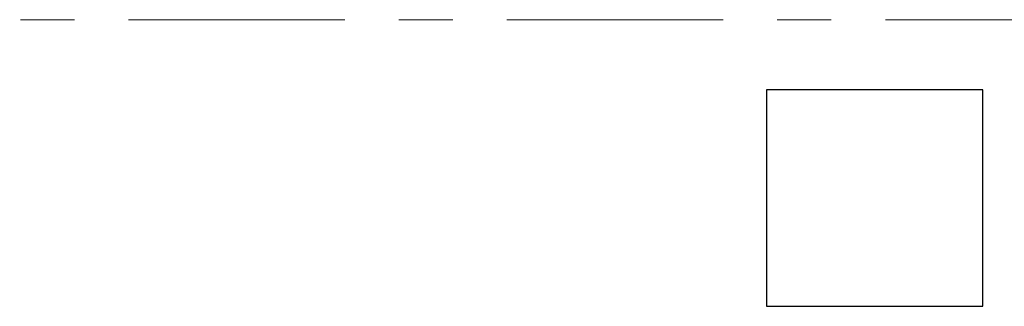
# Model space of a CAD drawing. Header units: metres. Extents: x -38 to 93, y -15 to 21.
# Tile 28 of 194: x 20.269 to 22.09, y 6.87 to 7.4. Entities that reach past the tile are written whole.
import ezdxf

# ---------------------------------------------------------------- set-up
doc = ezdxf.new("R2010")
doc.units = ezdxf.units.M
doc.linetypes.add('______11', pattern=[0.5, 0.4, -0.05, 0, -0.05])
doc.linetypes.add('______5', pattern=[1.1, 0.8, -0.1, 0.1, -0.1])
doc.layers.add('XR$2$Осевая линия (1)', color=7, linetype='______5', lineweight=13)
doc.layers.add('XR$4$Перекрытие (1)', color=7, linetype='Continuous', lineweight=35)

msp = doc.modelspace()

# ---------------------------------------------------------------- linework, layer by layer
at = {"layer": 'XR$2$Осевая линия (1)', "color": 253, "linetype": '______11', "lineweight": 13, "true_color": 0xa0a0a0, "transparency": 33554687}
msp.add_line((-2.63, 7.4), (62.6, 7.4), dxfattribs=at)
at = {"layer": 'XR$4$Перекрытие (1)', "color": 7, "linetype": 'Continuous', "lineweight": 25, "transparency": 33554687}
for p, q in [((21.65, 7.2702), (21.65, 6.8702)), ((22.05, 7.2702), (21.65, 7.2702)), ((22.05, 6.8702), (22.05, 7.2702)), ((21.65, 6.8702), (22.05, 6.8702))]:
    msp.add_line(p, q, dxfattribs=at)

doc.saveas('drawing.dxf')
